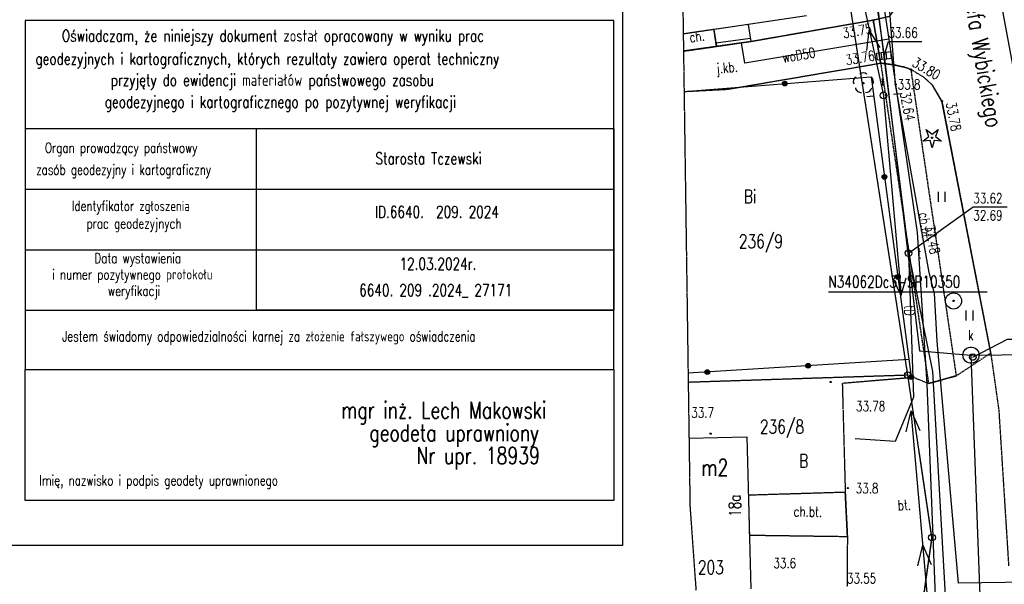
# Model space of a CAD drawing. Header units: millimetres. Extents: x 1427 to 82594, y 2364 to 16149.
# Tile 21 of 58: x 21661 to 23123, y 13521 to 14360. Entities that reach past the tile are written whole.
import ezdxf
from ezdxf.enums import TextEntityAlignment as Align

# ---------------------------------------------------------------- set-up
doc = ezdxf.new("R2010")
doc.units = ezdxf.units.MM
doc.header["$XCLIPFRAME"] = 2
for name, pattern in [('2', [1, 0.5, -0.5]), ('423', [2, 1.5, -0.5]), ('424', [1.5, 1, -0.5]), ('901', [0])]:
    doc.linetypes.add(name, pattern=pattern)
for name, color, linetype in [('121-Punkt_osnowy_szczegolowej', 7, 'Continuous'), ('121-Punkt_osnowy_szczegolowej-A', 7, 'Continuous'), ('202-punkt_graniczny', 7, 'Continuous'), ('210-oznaczenie_konturu_uzytku_g', 7, 'Continuous'), ('211-numer_dzialki_ewidencyjnej', 7, 'Continuous'), ('218-kontur_uzytku_gruntowego', 7, 'Continuous'), ('219-dzialka_ewidencyjna', 7, 'Continuous'), ('238-Punkt_adresowy_budynku', 7, 'Continuous'), ('312-Budynek__powierzchnia_', 7, 'Continuous'), ('312-budynek_ewidencyjny', 7, 'Continuous'), ('312-oznaczenie_budynku_ewidency', 7, 'Continuous'), ('352-schody', 7, 'Continuous'), ('994-Nazwa_ulicy', 7, 'Continuous'), ('chodnik', 7, 'Continuous'), ('chodnik-Atr17', 7, 'Continuous'), ('drzewo_iglaste', 7, 'Continuous'), ('drzewo_lisciaste', 7, 'Continuous'), ('jezdnia', 7, 'Continuous'), ('jezdnia-Atr17', 7, 'Continuous'), ('komora_podziemna', 7, 'Continuous'), ('komora_podziemna-Atr17', 7, 'Continuous'), ('kratka_sciekowa', 7, 'Continuous'), ('kraweznik', 7, 'Continuous'), ('obszar_utwardzony', 7, 'Continuous'), ('obszar_utwardzony-Atr17', 7, 'Continuous'), ('obudowa_ochronna_przewodu', 7, 'Continuous'), ('ogrodzenie_trwale', 7, 'Continuous'), ('pikieta_naturalna', 7, 'Continuous'), ('pikieta_naturalna-Atr2', 7, 'Continuous'), ('pikieta_sztuczna', 7, 'Continuous'), ('pikieta_sztuczna-Atr2', 7, 'Continuous'), ('przewod_elektroenergetyczny__li', 7, 'Continuous'), ('przewod_elektroenergetyczny_nis', 7, 'Continuous'), ('przewod_gazowy', 7, 'Continuous'), ('przewod_kanalizacyjny', 7, 'Continuous'), ('przewod_telekomunikacyjny_podzi', 7, 'Continuous'), ('przewod_wodociagowy', 7, 'Continuous'), ('przewod_wodociagowy-Atr1', 7, 'Continuous'), ('rzedna-Atr2', 7, 'Continuous'), ('rzedna-Atr3', 7, 'Continuous'), ('trawnik', 7, 'Continuous'), ('wlaz_do_komory_lub_kanalu_-_okr', 7, 'Continuous'), ('Zakres', 7, 'Continuous')]:
    doc.layers.add(name, color=color, linetype=linetype)
doc.styles.add('STYL_ARIAL', font='simplex', dxfattribs={"width": 0.75, "oblique": 0.1})
picture_1 = doc.add_image_def('image1.jpg', size_in_pixel=(4962, 6999))

# ---------------------------------------------------------------- blocks, each defined once
blk = doc.blocks.new('202')
at = {"color": 0}
blk.add_circle((0, 0), 0.25, dxfattribs=at)
blk = doc.blocks.new('US15')
at = {"color": 7}
blk.add_polyline3d([(0, 0.25, 0), (0.1352, 0.2103, 0), (0.2274, 0.1039, 0), (0.2475, -0.0356, 0), (0.1889, -0.1637, 0), (0.0704, -0.2399, 0), (-0.0704, -0.2399, 0), (-0.1889, -0.1637, 0), (-0.2475, -0.0356, 0), (-0.2274, 0.1039, 0), (-0.1352, 0.2103, 0), (0, 0.25, 0)], dxfattribs=at)
blk = doc.blocks.new('US22')
at = {"color": 7}
blk.add_polyline3d([(0, 0.25, 0), (0.1352, 0.2103, 0), (0.2274, 0.1039, 0), (0.2475, -0.0356, 0), (0.1889, -0.1637, 0), (0.0704, -0.2399, 0), (-0.0704, -0.2399, 0), (-0.1889, -0.1637, 0), (-0.2475, -0.0356, 0), (-0.2274, 0.1039, 0), (-0.1352, 0.2103, 0), (0, 0.25, 0)], dxfattribs=at)
blk = doc.blocks.new('US05')
at = {"color": 7}
for points in [[(-0.525, 0.25, 0), (-0.175, 0.25, 0)], [(-0.525, -0.25, 0), (-0.525, 0.25, 0)], [(-0.175, 0.25, 0), (0.175, 0.25, 0)], [(-0.175, -0.25, 0), (-0.175, 0.25, 0)], [(0.175, 0.25, 0), (0.525, 0.25, 0)], [(0.175, -0.25, 0), (0.175, 0.25, 0)], [(0.525, -0.25, 0), (0.525, 0.25, 0)], [(-0.525, -0.25, 0), (-0.175, -0.25, 0)], [(-0.175, -0.25, 0), (0.175, -0.25, 0)], [(0.175, -0.25, 0), (0.525, -0.25, 0)]]:
    blk.add_polyline3d(points, dxfattribs=at)
blk = doc.blocks.new('PW01')
at = {"color": 7}
blk.add_polyline3d([(0.045, 0, 0), (0.0318, -0.0318, 0), (0, -0.045, 0), (-0.0318, -0.0318, 0), (-0.045, 0, 0), (-0.0318, 0.0318, 0), (0, 0.045, 0), (0.0318, 0.0318, 0), (0.045, 0, 0)], dxfattribs=at)
blk = doc.blocks.new('TU04')
at = {"color": 7}
for points in [[(0, 0, 0), (0, 0.75, 0)], [(0.5, 0, 0), (0.5, 0.75, 0)]]:
    blk.add_polyline3d(points, dxfattribs=at)
blk = doc.blocks.new('922')
at = {"color": 0}
blk.add_circle((0, 0), 0.05, dxfattribs=at)
for centre, radius, start, end in [((0, 0.35), 0.4, 50.114, 129.886), ((-0.35, 0.1), 0.4, 119.84816, 203.51949), ((0.35, 0.1), 0.4, 336.88451, 60.15184), ((-0.2, -0.3), 0.4, 187.477, 278.47884), ((0.2, -0.275), 0.425, 262.64593, 349.62892)]:
    blk.add_arc(centre, radius, start, end, dxfattribs=at)
blk = doc.blocks.new('921')
at = {"color": 0}
for p, q in [((-0.7, -0.25), (-0.25, 0.1)), ((-0.25, 0.1), (-0.45, 0.6)), ((-0.45, 0.6), (0, 0.25)), ((0, 0.25), (0.45, 0.6)), ((0.45, 0.6), (0.25, 0.1)), ((0.25, 0.1), (0.7, -0.25)), ((-0.15, -0.2), (-0.7, -0.25)), ((0, -0.75), (-0.15, -0.2)), ((0.15, -0.2), (0, -0.75)), ((0.7, -0.25), (0.15, -0.2))]:
    blk.add_line(p, q, dxfattribs=at)
blk.add_circle((0, 0), 0.05, dxfattribs=at)
blk = doc.blocks.new('121')
at = {"color": 0}
for radius in [0.6, 0.05]:
    blk.add_circle((0, 0), radius, dxfattribs=at)
blk = doc.blocks.new('515a')
at = {"color": 0}
for p, q in [((0, 1.25), (0, 0.75)), ((-1.25, 0), (-0.75, 0)), ((0.75, 0), (1.25, 0)), ((0, -0.75), (0, -1.25))]:
    blk.add_line(p, q, dxfattribs=at)
blk.add_circle((0, 0), 0.25, dxfattribs=at)

msp = doc.modelspace()

# ---------------------------------------------------------------- linework, layer by layer
at = {"layer": '121-Punkt_osnowy_szczegolowej-A', "color": 7}
msp.add_polyline3d([(22862.053, 13955.803, 0), (23097.533, 13955.803, 0)], dxfattribs=at)
at = {"layer": '218-kontur_uzytku_gruntowego', "color": 3, "linetype": '2'}
for points in [[(22979.947, 13831.873, 0), (22861.947, 14589.273, 0)], [(22979.947, 13831.873, 0), (22653.721, 13821.237, 0)], [(23015.747, 13590.673, 0), (22979.947, 13831.873, 0)], [(22995.947, 13451.673, 0), (23015.747, 13590.673, 0)]]:
    msp.add_polyline3d(points, dxfattribs=at)
at = {"layer": '219-dzialka_ewidencyjna', "color": 7}
for points in [[(22979.947, 13831.873, 0), (22861.947, 14589.273, 0)], [(22979.947, 13831.873, 0), (22653.721, 13821.257, 0)], [(23015.747, 13590.673, 0), (22979.947, 13831.873, 0)], [(23015.747, 13590.673, 0), (22995.947, 13451.673, 0)]]:
    msp.add_polyline3d(points, dxfattribs=at)
at = {"layer": '312-Budynek__powierzchnia_', "color": 5}
for points in [[(21668.903, 14198.403, 0), (22543.303, 14198.403, 0)], [(21668.903, 14108.403, 0), (22543.303, 14108.403, 0)], [(21668.903, 14018.403, 0), (22543.303, 14018.403, 0)], [(21668.903, 13928.403, 0), (22543.303, 13928.403, 0)]]:
    msp.add_polyline3d(points, dxfattribs=at)
at = {"layer": '312-budynek_ewidencyjny', "color": 7}
for points in [[(22829.347, 14366.073, 0), (22646.351, 14338.921, 0)], [(22654.905, 13738.129, 0), (22740.947, 13740.273, 0)], [(22740.947, 13740.273, 0), (22746.547, 13514.473, 0)]]:
    msp.add_polyline3d(points, dxfattribs=at)
at = {"layer": '352-schody', "color": 7}
for points in [[(22691.947, 14345.673, 0), (22695.747, 14320.473, 0), (22747.147, 14327.673, 0), (22743.347, 14353.273, 0), (22691.947, 14345.673, 0)], [(22691.947, 14345.673, 0), (22695.747, 14320.473, 0), (22747.147, 14327.673, 0), (22743.347, 14353.273, 0), (22691.947, 14345.673, 0)], [(22694.967, 14325.693, 0), (22746.367, 14332.953, 0)]]:
    msp.add_polyline3d(points, dxfattribs=at)
at = {"layer": 'chodnik', "color": 7, "linetype": '423'}
for points in [[(22646.713, 14313.469, 0), (22695.747, 14320.473, 0), (22691.947, 14345.673, 0), (22646.351, 14338.917, 0)], [(22984.747, 14286.073, 0), (22975.347, 14289.473, 0), (22960.147, 14293.073, 0), (22939.547, 14295.673, 0), (23010.547, 13819.473, 0), (23052.147, 13831.073, 0), (22984.747, 14286.073, 0)], [(22743.147, 13653.473, 0), (22744.547, 13594.273, 0), (22890.147, 13592.273, 0), (22886.947, 13657.873, 0), (22743.147, 13653.473, 0)]]:
    msp.add_polyline3d(points, dxfattribs=at)
at = {"layer": 'jezdnia', "color": 7, "linetype": '424'}
for points in [[(22824.839, 15264.095, 0), (22832.747, 15210.273, 0), (22858.347, 15048.673, 0), (22881.547, 14892.073, 0), (22895.947, 14801.673, 0), (22957.147, 14387.673, 0), (22957.547, 14372.473, 0), (22952.347, 14364.873, 0), (22928.547, 14359.273, 0), (22939.547, 14295.673, 0), (22960.147, 14293.073, 0), (22975.347, 14289.473, 0), (22984.747, 14286.073, 0), (23002.947, 14275.273, 0), (23016.347, 14263.073, 0), (23030.547, 14239.073, 0), (23102.947, 13864.673, 0), (23114.947, 13780.273, 0), (23129.547, 13548.673, 0)], [(22712.147, 14256.873, 0), (22939.547, 14295.673, 0), (22928.547, 14359.273, 0), (22747.147, 14327.673, 0), (22695.747, 14320.473, 0), (22646.713, 14313.469, 0)], [(22647.567, 14253.523, 0), (22712.147, 14256.873, 0)]]:
    msp.add_polyline3d(points, dxfattribs=at)
at = {"layer": 'komora_podziemna', "color": 34}
msp.add_polyline3d([(23062.747, 13866.473, 0), (23063.947, 13868.673, 0), (23065.747, 13870.673, 0), (23067.747, 13872.073, 0), (23069.947, 13873.073, 0), (23072.547, 13873.673, 0), (23074.947, 13873.673, 0), (23077.547, 13873.073, 0), (23079.747, 13872.073, 0), (23081.747, 13870.673, 0), (23083.547, 13868.673, 0), (23084.747, 13866.473, 0), (23085.547, 13864.073, 0), (23085.747, 13861.673, 0), (23085.547, 13859.273, 0), (23084.747, 13856.873, 0), (23083.547, 13854.673, 0), (23081.747, 13852.673, 0), (23079.747, 13851.273, 0), (23077.547, 13850.273, 0), (23074.947, 13849.673, 0), (23072.547, 13849.673, 0), (23069.947, 13850.273, 0), (23067.747, 13851.273, 0), (23065.747, 13852.673, 0), (23063.947, 13854.673, 0), (23062.747, 13856.873, 0), (23061.947, 13859.273, 0), (23061.747, 13861.673, 0), (23061.947, 13864.073, 0), (23062.747, 13866.473, 0)], dxfattribs=at)
at = {"layer": 'kraweznik', "color": 7}
for points in [[(22957.147, 14387.673, 0), (22957.547, 14372.473, 0), (22952.347, 14364.873, 0), (22928.547, 14359.273, 0)], [(22747.147, 14327.673, 0), (22928.547, 14359.273, 0)], [(22712.147, 14256.873, 0), (22939.547, 14295.673, 0)], [(23102.947, 13864.673, 0), (23030.547, 14239.073, 0), (23016.347, 14263.073, 0), (23002.947, 14275.273, 0)]]:
    msp.add_polyline3d(points, dxfattribs=at)
at = {"layer": 'obszar_utwardzony', "color": 7, "linetype": '424'}
for points in [[(23102.947, 13864.673, 0), (23052.147, 13831.073, 0)], [(22988.347, 13828.473, 0), (22882.547, 13819.673, 0)], [(22882.547, 13819.673, 0), (22886.947, 13657.873, 0)], [(23010.547, 13819.473, 0), (22988.347, 13828.473, 0)], [(23052.147, 13831.073, 0), (23010.547, 13819.473, 0)], [(22886.947, 13657.873, 0), (22890.147, 13592.273, 0)], [(22890.147, 13592.273, 0), (22889.547, 13517.273, 0)]]:
    msp.add_polyline3d(points, dxfattribs=at)
at = {"layer": 'obudowa_ochronna_przewodu', "color": 52}
msp.add_polyline3d([(23298.147, 13526.473, 0), (23055.147, 13522.873, 0)], dxfattribs=at)
at = {"layer": 'ogrodzenie_trwale', "color": 7, "linetype": '901'}
for points in [[(22647.565, 14253.649, 0), (22925.347, 14275.273, 0)], [(22925.347, 14275.273, 0), (22985.347, 13825.873, 0)], [(22981.547, 13855.073, 0), (22653.529, 13834.841, 0)]]:
    msp.add_polyline3d(points, dxfattribs=at)
at = {"layer": 'ogrodzenie_trwale', "color": 7}
for centre, radius in [((22797.113, 14265.291), 3.5), ((22797.113, 14265.291), 3.15), ((22797.113, 14265.291), 2.8), ((22797.113, 14265.291), 2.45), ((22797.113, 14265.291), 2.1), ((22797.113, 14265.291), 1.75), ((22797.113, 14265.291), 1.4), ((22797.113, 14265.291), 1.05), ((22797.113, 14265.291), 0.7), ((22945.197, 14126.593), 3.5), ((22945.197, 14126.593), 3.15), ((22945.197, 14126.593), 2.8), ((22945.197, 14126.593), 2.45), ((22945.197, 14126.593), 2.1), ((22945.197, 14126.593), 1.75), ((22945.197, 14126.593), 1.4), ((22945.197, 14126.593), 1.05), ((22945.197, 14126.593), 0.7), ((22965.049, 13977.911), 3.5), ((22965.049, 13977.911), 3.15), ((22965.049, 13977.911), 2.8), ((22965.049, 13977.911), 2.45), ((22965.049, 13977.911), 2.1), ((22965.049, 13977.911), 1.75), ((22965.049, 13977.911), 1.4), ((22965.049, 13977.911), 1.05), ((22965.049, 13977.911), 0.7), ((22831.831, 13845.839), 3.5), ((22831.831, 13845.839), 3.15), ((22831.831, 13845.839), 2.8), ((22831.831, 13845.839), 2.45), ((22831.831, 13845.839), 2.1), ((22831.831, 13845.839), 1.75), ((22682.117, 13836.605), 3.5), ((22682.117, 13836.605), 3.15), ((22682.117, 13836.605), 2.8), ((22682.117, 13836.605), 2.45), ((22682.117, 13836.605), 2.1), ((22682.117, 13836.605), 1.75), ((22682.117, 13836.605), 1.4), ((22682.117, 13836.605), 1.05), ((22682.117, 13836.605), 0.7), ((22831.831, 13845.839), 1.4), ((22831.831, 13845.839), 1.05), ((22831.831, 13845.839), 0.7), ((22984.899, 13829.231), 3.5), ((22984.899, 13829.231), 3.15), ((22984.899, 13829.231), 2.8), ((22984.899, 13829.231), 2.45), ((22984.899, 13829.231), 2.1), ((22984.899, 13829.231), 1.75), ((22984.899, 13829.231), 1.4), ((22984.899, 13829.231), 1.05), ((22984.899, 13829.231), 0.7)]:
    msp.add_circle(centre, radius, dxfattribs=at)
at = {"layer": 'przewod_elektroenergetyczny__li', "color": 5}
for points in [[(21668.903, 14359.203, 0), (21668.903, 13840.603, 0), (22543.303, 13840.603, 0), (22543.303, 14359.203, 0), (21668.903, 14359.203, 0)], [(22543.303, 14198.403, 0), (22543.303, 13928.403, 0), (22012.503, 13928.403, 0), (22012.503, 14198.403, 0), (22543.303, 14198.403, 0)], [(21668.903, 13840.603, 0), (22543.303, 13840.603, 0), (22543.103, 13645.603, 0), (21668.903, 13645.603, 0), (21668.903, 13840.603, 0)]]:
    msp.add_polyline3d(points, dxfattribs=at)
at = {"layer": 'przewod_elektroenergetyczny_nis', "color": 1}
for points in [[(22880.163, 14540.269, 0), (22943.699, 14247.393, 0)], [(22919.087, 14314.363, 0), (22922.331, 14344.319, 0), (22938.357, 14318.943, 0)], [(22943.545, 14247.175, 0), (22970.227, 13950.773, 0), (22977.319, 13976.441, 0)], [(22969.663, 13951.335, 0), (22958.543, 13973.965, 0)], [(22977.193, 13747.867, 0), (22984.821, 13778.725, 0)], [(23010.997, 13480.447, 0), (22984.821, 13778.723, 0), (22997.649, 13749.599, 0)], [(22994.721, 13548.829, 0), (23002.203, 13579.173, 0), (23014.569, 13550.803, 0)]]:
    msp.add_polyline3d(points, dxfattribs=at)
at = {"layer": 'przewod_gazowy', "color": 40}
msp.add_polyline3d([(23298.147, 13526.473, 0), (23055.147, 13522.873, 0), (23023.547, 13882.673, 0), (23019.547, 13953.073, 0), (23011.747, 13984.473, 0), (22961.747, 14264.073, 0), (22950.547, 14404.673, 0), (22899.147, 14741.073, 0), (22897.547, 14747.273, 0), (22896.347, 14753.473, 0), (22894.747, 14791.073, 0), (22880.347, 14856.073, 0), (22880.547, 14863.873, 0), (22879.147, 14872.673, 0), (22873.347, 14943.273, 0), (22836.147, 15008.473, 0), (22819.947, 15072.073, 0)], dxfattribs=at)
at = {"layer": 'przewod_kanalizacyjny', "color": 34}
for points in [[(23008.865, 15260.045, 0), (23016.747, 15195.873, 0), (23026.347, 15101.873, 0), (23047.747, 14945.473, 0), (23092.547, 14522.673, 0), (23216.747, 13856.873, 0)], [(22870.947, 14812.873, 0), (22944.547, 14306.673, 0), (22997.347, 13868.273, 0), (23073.747, 13861.673, 0)], [(23047.923, 12662.615, 0), (23107.547, 12960.673, 0), (23073.747, 13861.673, 0), (23208.547, 13863.073, 0)]]:
    msp.add_polyline3d(points, dxfattribs=at)
at = {"layer": 'przewod_telekomunikacyjny_podzi', "color": 30}
for points in [[(22882.547, 14799.473, 0), (22980.947, 14013.273, 0), (23016.747, 13837.473, 0), (23040.547, 13408.473, 0), (23052.347, 13273.473, 0), (23050.947, 13262.073, 0)], [(22980.947, 14013.273, 0), (22988.347, 13799.073, 0), (22960.947, 13733.273, 0), (22901.547, 13737.473, 0)]]:
    msp.add_polyline3d(points, dxfattribs=at)
at = {"layer": 'przewod_wodociagowy', "color": 5}
for points in [[(22915.547, 14567.273, 0), (22951.747, 14331.273, 0), (22958.347, 14287.673, 0), (22993.547, 14043.873, 0), (23008.147, 13818.473, 0), (23020.947, 13491.073, 0)], [(22951.747, 14331.273, 0), (22737.747, 14295.673, 0), (22732.947, 14325.673, 0)]]:
    msp.add_polyline3d(points, dxfattribs=at)
at = {"layer": 'rzedna-Atr2', "color": 7}
for points in [[(22944.547, 14306.673, 0), (22951.147, 14327.873, 0), (23000.607, 14327.873, 0)], [(22980.947, 14013.273, 0), (23077.147, 14081.873, 0), (23127.247, 14081.873, 0)], [(23076.347, 13858.873, 0), (23128.147, 13885.473, 0), (23178.787, 13885.473, 0)]]:
    msp.add_polyline3d(points, dxfattribs=at)
at = {"layer": 'Zakres', "color": 5, "linetype": '2'}
msp.add_polyline3d([(22643.299, 14553.219, 0), (22646.351, 14338.921, 0), (22646.351, 14338.917, 0), (22646.713, 14313.469, 0), (22646.713, 14313.469, 0), (22647.565, 14253.649, 0), (22647.567, 14253.523, 0), (22653.529, 13834.841, 0), (22653.721, 13821.257, 0), (22653.721, 13821.237, 0), (22654.905, 13738.129, 0), (22656.347, 13636.873, 0), (22665.255, 13511.963, 0)], dxfattribs=at)

# ---------------------------------------------------------------- block references
at = {"layer": '121-Punkt_osnowy_szczegolowej', "color": 7, "xscale": 20, "yscale": 20, "zscale": 20}
msp.add_blockref('121', (23047.747, 13942.273), dxfattribs=at)
at = {"layer": '202-punkt_graniczny', "color": 7, "xscale": 20, "yscale": 20, "zscale": 20}
for p in [(22979.947, 13831.873), (23015.747, 13590.673)]:
    msp.add_blockref('202', p, dxfattribs=at)
at = {"layer": 'drzewo_iglaste', "color": 3, "xscale": 20, "yscale": 20, "zscale": 20}
msp.add_blockref('921', (23015.947, 14184.873), dxfattribs=at)
at = {"layer": 'drzewo_lisciaste', "color": 3, "xscale": 20, "yscale": 20, "zscale": 20}
msp.add_blockref('922', (22913.947, 14266.073), dxfattribs=at)
at = {"layer": 'komora_podziemna', "color": 30, "xscale": 20, "yscale": 20, "zscale": 20, "rotation": 273.14617}
msp.add_blockref('US15', (22980.947, 14013.273), dxfattribs=at)
at = {"layer": 'kratka_sciekowa', "color": 34, "xscale": 20, "yscale": 20, "zscale": 20, "rotation": 6.239510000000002}
msp.add_blockref('US05', (22944.547, 14306.673), dxfattribs=at)
at = {"layer": 'pikieta_naturalna', "color": 7, "xscale": 20, "yscale": 20, "zscale": 20}
for p in [(22961.747, 14264.073), (23047.947, 13942.473), (22686.947, 13745.073), (22890.747, 13664.273)]:
    msp.add_blockref('PW01', p, dxfattribs=at)
at = {"layer": 'pikieta_sztuczna', "color": 7, "xscale": 20, "yscale": 20, "zscale": 20}
for p in [(22928.547, 14359.273), (22939.547, 14295.673), (22984.747, 14286.073), (23030.547, 14239.073)]:
    msp.add_blockref('PW01', p, dxfattribs=at)
at = {"layer": 'pikieta_sztuczna', "color": 7, "xscale": 20, "yscale": 20, "zscale": 20, "rotation": 180.0004199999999}
msp.add_blockref('PW01', (22865.347, 13821.873), dxfattribs=at)
at = {"layer": 'przewod_elektroenergetyczny_nis', "color": 7, "xscale": 20, "yscale": 20, "zscale": 20, "rotation": 274.95099}
msp.add_blockref('515a', (22943.747, 14247.673), dxfattribs=at)
at = {"layer": 'trawnik', "color": 7, "xscale": 20, "yscale": 20, "zscale": 20}
for p in [(23025.299, 14089.327), (23066.727, 13913.053)]:
    msp.add_blockref('TU04', p, dxfattribs=at)
at = {"layer": 'wlaz_do_komory_lub_kanalu_-_okr', "color": 7, "xscale": 20, "yscale": 20, "zscale": 20}
msp.add_blockref('US22', (23076.347, 13858.873), dxfattribs=at)

# ---------------------------------------------------------------- texts
at = {"color": 5, "style": 'STYL_ARIAL', "width": 0.75}
for s, p in [('Starosta Tczewski', (22189.279, 14140.055)), ('ID.6640.  209. 2024', (22188.675, 14060.567)), ('12.03.2024r.', (22225.013, 13983.331)), ('6640. 209 .2024_ 27171', (22165.127, 13944.301))]:
    msp.add_text(s, height=17.5, dxfattribs=at).set_placement(p, align=Align.BOTTOM_LEFT)
at = {"color": 7, "style": 'STYL_ARIAL', "width": 0.75}
for s, p in [('mgr inż. Lech Makowski', (22138.473, 13767.511)), ('   geodeta uprawniony', (22138.473, 13733.761)), ('        Nr upr. 18939', (22138.473, 13700.011))]:
    msp.add_text(s, height=25, dxfattribs=at).set_placement(p)
at = {"layer": '121-Punkt_osnowy_szczegolowej-A', "color": 7, "style": 'STYL_ARIAL', "width": 0.75}
msp.add_text('N34062Dc3-SP10350', height=17.5, dxfattribs=at).set_placement((22862.053, 13956.775), align=Align.BOTTOM_LEFT)
at = {"layer": '210-oznaczenie_konturu_uzytku_g', "color": 3, "style": 'STYL_ARIAL', "width": 0.75}
for s, p in [('Bi', (22736.283, 14081.555)), ('B', (22818.567, 13688.505))]:
    msp.add_text(s, height=20, dxfattribs=at).set_placement(p, align=Align.BOTTOM_LEFT)
at = {"layer": '211-numer_dzialki_ewidencyjnej', "color": 7, "style": 'STYL_ARIAL', "width": 0.75}
for s, p in [('236/9', (22728.927, 14040.853)), ('236/8', (22760.231, 13765.479))]:
    msp.add_text(s, height=20, dxfattribs=at).set_placement(p, align=Align.TOP_LEFT)
at = {"layer": '238-Punkt_adresowy_budynku', "color": 7, "style": 'STYL_ARIAL', "width": 0.75}
msp.add_text('18a', height=17.5, rotation=90.929, dxfattribs=at).set_placement((22736.935, 13638.325), align=Align.BOTTOM_CENTER)
at = {"layer": '312-oznaczenie_budynku_ewidency', "color": 7, "style": 'STYL_ARIAL', "width": 0.75}
msp.add_text('m2', height=25, dxfattribs=at).set_placement((22673.153, 13674.719), align=Align.BOTTOM_LEFT)
msp.add_text('203', height=20, dxfattribs=at).set_placement((22668.153, 13556.317), align=Align.TOP_LEFT)
at = {"layer": '994-Nazwa_ulicy', "color": 7, "style": 'STYL_ARIAL', "width": 0.75}
msp.add_text('Józefa Wybickiego', height=25, rotation=279.6763, dxfattribs=at).set_placement((23051.205, 14421.493), align=Align.BOTTOM_LEFT)
at = {"layer": '994-Nazwa_ulicy', "color": 5, "style": 'STYL_ARIAL', "width": 0.75}
for s, height, p in [('Oświadczam, że niniejszy dokument został opracowany w wyniku prac', 17.5, (21723.503, 14322.375)), ('geodezyjnych i kartograficznych, których rezultaty zawiera operat techniczny', 17.5, (21684.303, 14288.175)), ('przyjęty do ewidencji materiałów państwowego zasobu', 17.5, (21796.061, 14256.575)), ('geodezyjnego i kartograficznego po pozytywnej weryfikacji', 17.5, (21787.223, 14224.001)), ('Organ prowadzący państwowy ', 15, (21698.303, 14157.925)), ('zasób geodezyjny i kartograficzny', 15, (21685.339, 14125.343)), ('Identyfikator zgłoszenia', 15, (21738.303, 14071.437)), ('prac geodezyjnych', 15, (21760.103, 14045.437)), ('Data wystawienia', 15, (21771.903, 13993.837)), ('i numer pozytywnego protokołu', 15, (21709.103, 13969.637)), ('weryfikacji', 15, (21792.103, 13945.237)), ('Jestem świadomy odpowiedzialności karnej za złożenie fałszywego oświadczenia', 15, (21723.995, 13877.729)), ('Imię, nazwisko i podpis geodety uprawnionego', 15, (21690.103, 13663.637))]:
    msp.add_text(s, height=height, dxfattribs=at).set_placement(p, align=Align.BOTTOM_LEFT)
at = {"layer": 'chodnik-Atr17', "color": 7, "style": 'STYL_ARIAL', "width": 0.75}
for s, rotation, p in [('ch.', 8.13, (22657.229, 14321.897)), ('ch.bt.', 278.482, (22991.571, 14071.995)), ('ch.bt.', 359.212, (22810.159, 13617.507))]:
    msp.add_text(s, height=15, rotation=rotation, dxfattribs=at).set_placement(p, align=Align.BOTTOM_LEFT)
at = {"layer": 'jezdnia-Atr17', "color": 7, "style": 'STYL_ARIAL', "width": 0.75}
msp.add_text('j.kb.', height=15, rotation=5.029, dxfattribs=at).set_placement((22696.689, 14275.699), align=Align.BOTTOM_LEFT)
at = {"layer": 'komora_podziemna-Atr17', "color": 7, "style": 'STYL_ARIAL', "width": 0.75}
msp.add_text('t', height=15, dxfattribs=at).set_placement((22994.347, 14001.107), align=Align.BOTTOM_LEFT)
at = {"layer": 'obszar_utwardzony-Atr17', "color": 7, "style": 'STYL_ARIAL', "width": 0.75}
msp.add_text('bt.', height=15, rotation=2.672, dxfattribs=at).set_placement((22965.471, 13626.505), align=Align.BOTTOM_LEFT)
at = {"layer": 'pikieta_naturalna-Atr2', "color": 7, "style": 'STYL_ARIAL', "width": 0.75}
for s, p in [('33.8', (22964.847, 14252.003)), ('33.7', (22658.347, 13764.307)), ('33.8', (22902.547, 13651.907)), ('33.6', (22780.347, 13540.707))]:
    msp.add_text(s, height=15, dxfattribs=at).set_placement(p, align=Align.BOTTOM_LEFT)
at = {"layer": 'pikieta_sztuczna-Atr2', "color": 7, "style": 'STYL_ARIAL', "width": 0.75}
msp.add_text('33.75', height=15, rotation=9.881, dxfattribs=at).set_placement((22903.391, 14350.979), align=Align.TOP_CENTER)
for s, rotation, p in [('33.76', 9.682, (22911.007, 14291.695)), ('33.80', 329.314, (23001.373, 14277.189)), ('33.78', 280.944, (23036.165, 14214.031))]:
    msp.add_text(s, height=15, rotation=rotation, dxfattribs=at).set_placement(p, align=Align.BOTTOM_CENTER)
for s, p in [('33.78', (22902.947, 13773.907)), ('33.55', (22889.547, 13518.107))]:
    msp.add_text(s, height=15, dxfattribs=at).set_placement(p, align=Align.BOTTOM_LEFT)
at = {"layer": 'przewod_telekomunikacyjny_podzi', "color": 30, "style": 'STYL_ARIAL', "width": 0.75}
msp.add_text('tD', height=15, rotation=271.978, dxfattribs=at).set_placement((22982.297, 13936.029), align=Align.MIDDLE_LEFT)
at = {"layer": 'przewod_wodociagowy-Atr1', "color": 5, "style": 'STYL_ARIAL', "width": 0.75}
msp.add_text('woD50', height=15, rotation=9.445, dxfattribs=at).set_placement((22793.753, 14303.639), align=Align.MIDDLE_LEFT)
at = {"layer": 'rzedna-Atr2', "color": 34, "style": 'STYL_ARIAL', "width": 0.75}
msp.add_text('33.66', height=15, dxfattribs=at).set_placement((22951.147, 14328.867), align=Align.BOTTOM_LEFT)
at = {"layer": 'rzedna-Atr2', "color": 52, "style": 'STYL_ARIAL', "width": 0.75}
msp.add_text('32.64', height=15, rotation=280.139, dxfattribs=at).set_placement((22975.689, 14253.135), align=Align.MIDDLE_LEFT)
at = {"layer": 'rzedna-Atr2', "color": 30, "style": 'STYL_ARIAL', "width": 0.75}
msp.add_text('33.62', height=15, dxfattribs=at).set_placement((23077.147, 14082.867), align=Align.BOTTOM_LEFT)
at = {"layer": 'rzedna-Atr2', "color": 7, "style": 'STYL_ARIAL', "width": 0.75}
msp.add_text('32.48', height=15, rotation=280.922, dxfattribs=at).set_placement((23000.565, 14052.431), align=Align.BOTTOM_LEFT)
at = {"layer": 'rzedna-Atr3', "color": 30, "style": 'STYL_ARIAL', "width": 0.75}
msp.add_text('32.69', height=15, dxfattribs=at).set_placement((23077.147, 14057.367), align=Align.BOTTOM_LEFT)
at = {"layer": 'wlaz_do_komory_lub_kanalu_-_okr', "color": 7, "style": 'STYL_ARIAL', "width": 0.75}
msp.add_text('k', height=15, dxfattribs=at).set_placement((23069.347, 13879.307), align=Align.BOTTOM_LEFT)

# ---------------------------------------------------------------- pictures from other files: only their frames are drawn
image = msp.add_image(picture_1, insert=(20816.357, 16003.031), size_in_units=(4200, 5924.184), rotation=-90, dxfattribs=dict(contrast=40))
image.set_boundary_path([(-0.5, 4942.8078), (2863.669, 6819.5246)])

doc.saveas('drawing.dxf')
